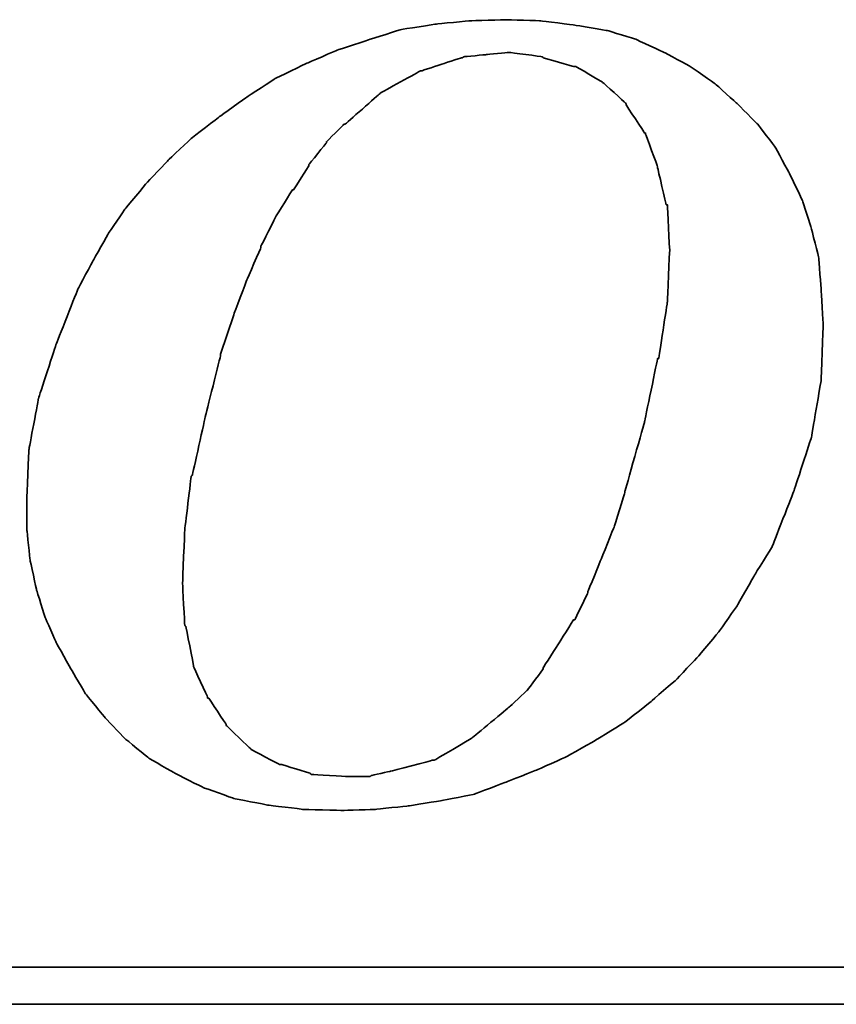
# Model space of a CAD drawing. Extents: x -57 to 243, y 96 to 458.
# Tile 41 of 46: x 226.43 to 228.27, y 128.15 to 130.37. Entities that reach past the tile are written whole.
import ezdxf

# ---------------------------------------------------------------- set-up
doc = ezdxf.new("R2010")
doc.units = 0
doc.header["$MEASUREMENT"] = 0
doc.layers.add('DIM', color=4, linetype='CONTINUOUS')
doc.layers.add('layer 1', color=7, linetype='CONTINUOUS')

# ---------------------------------------------------------------- blocks, each defined once
blk = doc.blocks.new('TBI MOTION logo(完整正式版)')
at = {"layer": 'layer 1', "color": 22, "lineweight": 35}
for points, knots in [([(35.79625, -6.98375), (35.79625, -6.98375), (36.23125, -7.43875), (36.23125, -7.43875), (36.23125, -7.43875), (36.23125, -7.43875), (36.75625, -7.87125), (36.75625, -7.87125), (36.75625, -7.87125), (36.75625, -7.87125), (37.33125, -8.20375), (37.33125, -8.20375), (37.33125, -8.20375), (37.33125, -8.20375), (37.95625, -8.51875), (37.95625, -8.51875), (37.95625, -8.51875), (37.95625, -8.51875), (38.62625, -8.75875), (38.62625, -8.75875), (38.62625, -8.75875), (38.62625, -8.75875), (39.37125, -8.90375), (39.37125, -8.90375), (39.37125, -8.90375), (39.37125, -8.90375), (40.14125, -8.99875), (40.14125, -8.99875), (40.14125, -8.99875), (40.14125, -8.99875), (41.02625, -9.02375), (41.02625, -9.02375), (41.02625, -9.02375), (41.02625, -9.02375), (41.74625, -8.99875), (41.74625, -8.99875), (41.74625, -8.99875), (41.74625, -8.99875), (42.46625, -8.92375), (42.46625, -8.92375), (42.46625, -8.92375), (42.46625, -8.92375), (43.21125, -8.80625), (43.21125, -8.80625), (43.21125, -8.80625), (43.21125, -8.80625), (43.93125, -8.66375), (43.93125, -8.66375), (43.93125, -8.66375), (43.93125, -8.66375), (44.62625, -8.39875), (44.62625, -8.39875), (44.62625, -8.39875), (44.62625, -8.39875), (45.29625, -8.13375), (45.29625, -8.13375), (45.29625, -8.13375), (45.29625, -8.13375), (45.94625, -7.84375), (45.94625, -7.84375), (45.94625, -7.84375), (45.94625, -7.84375), (46.61625, -7.46375), (46.61625, -7.46375), (46.61625, -7.46375), (46.61625, -7.46375), (47.24125, -7.07875), (47.24125, -7.07875), (47.24125, -7.07875), (47.24125, -7.07875), (47.81625, -6.62375), (47.81625, -6.62375), (47.81625, -6.62375), (47.81625, -6.62375), (48.36875, -6.14375), (48.36875, -6.14375), (48.36875, -6.14375), (48.36875, -6.14375), (48.84625, -5.64125), (48.84625, -5.64125), (48.84625, -5.64125), (48.84625, -5.64125), (49.32625, -5.06375), (49.32625, -5.06375), (49.32625, -5.06375), (49.32625, -5.06375), (49.71125, -4.51374), (49.71125, -4.51374), (49.71125, -4.51374), (49.71125, -4.51374), (50.09625, -3.83874), (50.09625, -3.83874), (50.09625, -3.83874), (50.09625, -3.83874), (50.48125, -3.21374), (50.48125, -3.21374), (50.48125, -3.21374), (50.48125, -3.21374), (50.96125, -1.99125), (50.96125, -1.99125), (50.96125, -1.99125), (50.96125, -1.99125), (51.34375, -0.81875), (51.34375, -0.81875), (51.34375, -0.81875), (51.34375, -0.81875), (51.56125, 0.45624), (51.56125, 0.45624), (51.56125, 0.45624), (51.56125, 0.45624), (51.60625, 1.67624), (51.60625, 1.67624), (51.60625, 1.67624), (51.60625, 1.67624), (51.56125, 2.44625), (51.56125, 2.44625), (51.56125, 2.44625), (51.56125, 2.44625), (51.51125, 3.14125), (51.51125, 3.14125), (51.51125, 3.14125), (51.51125, 3.14125), (51.34375, 3.81125), (51.34375, 3.81125), (51.34375, 3.81125), (51.34375, 3.81125), (51.15125, 4.41125), (51.15125, 4.41125), (51.15125, 4.41125), (51.15125, 4.41125), (50.86125, 5.01125), (50.86125, 5.01125), (50.86125, 5.01125), (50.86125, 5.01125), (50.55125, 5.58875), (50.55125, 5.58875), (50.55125, 5.58875), (50.55125, 5.58875), (50.16625, 6.09125), (50.16625, 6.09125), (50.16625, 6.09125), (50.16625, 6.09125), (49.71125, 6.54875), (49.71125, 6.54875), (49.71125, 6.54875), (49.71125, 6.54875), (49.23125, 6.98125), (49.23125, 6.98125), (49.23125, 6.98125), (49.23125, 6.98125), (48.67875, 7.36625), (48.67875, 7.36625), (48.67875, 7.36625), (48.67875, 7.36625), (48.10375, 7.67625), (48.10375, 7.67625), (48.10375, 7.67625), (48.10375, 7.67625), (47.48125, 7.96375), (47.48125, 7.96375), (47.48125, 7.96375), (47.48125, 7.96375), (46.85625, 8.15625), (46.85625, 8.15625), (46.85625, 8.15625), (46.85625, 8.15625), (46.13625, 8.27624), (46.13625, 8.27624), (46.13625, 8.27624), (46.13625, 8.27624), (45.39125, 8.37125), (45.39125, 8.37125), (45.39125, 8.37125), (45.39125, 8.37125), (44.62625, 8.39624), (44.62625, 8.39624), (44.62625, 8.39624), (44.62625, 8.39624), (43.83625, 8.37125), (43.83625, 8.37125), (43.83625, 8.37125), (43.83625, 8.37125), (43.09125, 8.30125), (43.09125, 8.30125), (43.09125, 8.30125), (43.09125, 8.30125), (42.32125, 8.18125), (42.32125, 8.18125), (42.32125, 8.18125), (42.32125, 8.18125), (41.62875, 7.96375), (41.62875, 7.96375), (41.62875, 7.96375), (41.62875, 7.96375), (40.90625, 7.72625), (40.90625, 7.72625), (40.90625, 7.72625), (40.90625, 7.72625), (40.23624, 7.43625), (40.23624, 7.43625), (40.23624, 7.43625), (40.23624, 7.43625), (39.54124, 7.10125), (39.54124, 7.10125), (39.54124, 7.10125), (39.54124, 7.10125), (38.91625, 6.69125), (38.91625, 6.69125), (38.91625, 6.69125), (38.91625, 6.69125), (38.31625, 6.26125), (38.31625, 6.26125), (38.31625, 6.26125), (38.31625, 6.26125), (37.69125, 5.78125), (37.69125, 5.78125), (37.69125, 5.78125), (37.69125, 5.78125), (37.18625, 5.30125), (37.18625, 5.30125), (37.18625, 5.30125), (37.18625, 5.30125), (36.70625, 4.79624), (36.70625, 4.79624), (36.70625, 4.79624), (36.70625, 4.79624), (36.23125, 4.22125), (36.23125, 4.22125), (36.23125, 4.22125), (36.23125, 4.22125), (35.87124, 3.69375), (35.87124, 3.69375), (35.87124, 3.69375), (35.87124, 3.69375), (35.53125, 3.09125), (35.53125, 3.09125), (35.53125, 3.09125), (35.53125, 3.09125), (35.19875, 2.47125), (35.19875, 2.47125), (35.19875, 2.47125), (35.19875, 2.47125), (34.71625, 1.24625), (34.71625, 1.24625), (34.71625, 1.24625), (34.71625, 1.24625), (34.33125, 0.06874), (34.33125, 0.06874), (34.33125, 0.06874), (34.33125, 0.06874), (34.11625, -1.07875), (34.11625, -1.07875), (34.11625, -1.07875), (34.11625, -1.07875), (34.07125, -2.15875), (34.07125, -2.15875), (34.07125, -2.15875), (34.07125, -2.15875), (34.07125, -2.85375), (34.07125, -2.85375), (34.07125, -2.85375), (34.07125, -2.85375), (34.14125, -3.50375), (34.14125, -3.50375), (34.14125, -3.50375), (34.14125, -3.50375), (34.28625, -4.17375), (34.28625, -4.17375), (34.28625, -4.17375), (34.28625, -4.17375), (34.47625, -4.77624), (34.47625, -4.77624), (34.47625, -4.77624), (34.47625, -4.77624), (34.71625, -5.32625), (34.71625, -5.32625), (34.71625, -5.32625), (34.71625, -5.32625), (35.05375, -5.92875), (35.05375, -5.92875), (35.05375, -5.92875), (35.05375, -5.92875), (35.36375, -6.45375), (35.36375, -6.45375), (35.36375, -6.45375), (35.36375, -6.45375), (35.79625, -6.98375), (35.79625, -6.98375)], [0, 0, 0, 0, 0.01388889, 0.01388889, 0.01388889, 0.0138889, 0.02777778, 0.02777778, 0.02777778, 0.02777779, 0.04166667, 0.04166667, 0.04166667, 0.04166668, 0.05555556, 0.05555556, 0.05555556, 0.05555557, 0.06944444, 0.06944444, 0.06944444, 0.06944445, 0.08333333, 0.08333333, 0.08333333, 0.08333334, 0.09722222, 0.09722222, 0.09722222, 0.09722223, 0.11111111, 0.11111111, 0.11111111, 0.11111112, 0.125, 0.125, 0.125, 0.12500001, 0.13888889, 0.13888889, 0.13888889, 0.1388889, 0.15277778, 0.15277778, 0.15277778, 0.15277779, 0.16666667, 0.16666667, 0.16666667, 0.16666668, 0.18055556, 0.18055556, 0.18055556, 0.18055557, 0.19444444, 0.19444444, 0.19444444, 0.19444445, 0.20833333, 0.20833333, 0.20833333, 0.20833334, 0.22222222, 0.22222222, 0.22222222, 0.22222223, 0.23611111, 0.23611111, 0.23611111, 0.23611112, 0.25, 0.25, 0.25, 0.25000001, 0.26388889, 0.26388889, 0.26388889, 0.2638889, 0.27777778, 0.27777778, 0.27777778, 0.27777779, 0.29166667, 0.29166667, 0.29166667, 0.29166668, 0.30555556, 0.30555556, 0.30555556, 0.30555557, 0.31944444, 0.31944444, 0.31944444, 0.31944445, 0.33333333, 0.33333333, 0.33333333, 0.33333334, 0.34722222, 0.34722222, 0.34722222, 0.34722223, 0.36111111, 0.36111111, 0.36111111, 0.36111112, 0.375, 0.375, 0.375, 0.37500001, 0.38888889, 0.38888889, 0.38888889, 0.3888889, 0.40277778, 0.40277778, 0.40277778, 0.40277779, 0.41666667, 0.41666667, 0.41666667, 0.41666668, 0.43055556, 0.43055556, 0.43055556, 0.43055557, 0.44444444, 0.44444444, 0.44444444, 0.44444445, 0.45833333, 0.45833333, 0.45833333, 0.45833334, 0.47222222, 0.47222222, 0.47222222, 0.47222223, 0.48611111, 0.48611111, 0.48611111, 0.48611112, 0.5, 0.5, 0.5, 0.50000001, 0.51388889, 0.51388889, 0.51388889, 0.5138889, 0.52777778, 0.52777778, 0.52777778, 0.52777779, 0.54166667, 0.54166667, 0.54166667, 0.54166668, 0.55555556, 0.55555556, 0.55555556, 0.55555557, 0.56944444, 0.56944444, 0.56944444, 0.56944445, 0.58333333, 0.58333333, 0.58333333, 0.58333334, 0.59722222, 0.59722222, 0.59722222, 0.59722223, 0.61111111, 0.61111111, 0.61111111, 0.61111112, 0.625, 0.625, 0.625, 0.62500001, 0.63888889, 0.63888889, 0.63888889, 0.6388889, 0.65277778, 0.65277778, 0.65277778, 0.65277779, 0.66666667, 0.66666667, 0.66666667, 0.66666668, 0.68055556, 0.68055556, 0.68055556, 0.68055557, 0.69444444, 0.69444444, 0.69444444, 0.69444445, 0.70833333, 0.70833333, 0.70833333, 0.70833334, 0.72222222, 0.72222222, 0.72222222, 0.72222223, 0.73611111, 0.73611111, 0.73611111, 0.73611112, 0.75, 0.75, 0.75, 0.75000001, 0.76388889, 0.76388889, 0.76388889, 0.7638889, 0.77777778, 0.77777778, 0.77777778, 0.77777779, 0.79166667, 0.79166667, 0.79166667, 0.79166668, 0.80555556, 0.80555556, 0.80555556, 0.80555557, 0.81944444, 0.81944444, 0.81944444, 0.81944445, 0.83333333, 0.83333333, 0.83333333, 0.83333334, 0.84722222, 0.84722222, 0.84722222, 0.84722223, 0.86111111, 0.86111111, 0.86111111, 0.86111112, 0.875, 0.875, 0.875, 0.87500001, 0.88888889, 0.88888889, 0.88888889, 0.8888889, 0.90277778, 0.90277778, 0.90277778, 0.90277779, 0.91666667, 0.91666667, 0.91666667, 0.91666668, 0.93055556, 0.93055556, 0.93055556, 0.93055557, 0.94444444, 0.94444444, 0.94444444, 0.94444445, 0.95833333, 0.95833333, 0.95833333, 0.95833334, 0.97222222, 0.97222222, 0.97222222, 0.97222223, 0.98611111, 0.98611111, 0.98611111, 0.98611112, 1, 1, 1, 1]), ([(38.33875, 1.03124), (38.33875, 1.03124), (38.62625, 1.89625), (38.62625, 1.89625), (38.62625, 1.89625), (38.62625, 1.89625), (38.91625, 2.66375), (38.91625, 2.66375), (38.91625, 2.66375), (38.91625, 2.66375), (39.22625, 3.38125), (39.22625, 3.38125), (39.22625, 3.38125), (39.22625, 3.38125), (39.22625, 3.40624), (39.22625, 3.40624), (39.22625, 3.40624), (39.22625, 3.40624), (39.56124, 4.07624), (39.56124, 4.07624), (39.56124, 4.07624), (39.56124, 4.07624), (39.92125, 4.65125), (39.92125, 4.65125), (39.92125, 4.65125), (39.92125, 4.65125), (39.94625, 4.65125), (39.94625, 4.65125), (39.94625, 4.65125), (39.94625, 4.65125), (40.28125, 5.17875), (40.28125, 5.17875), (40.28125, 5.17875), (40.28125, 5.17875), (40.28125, 5.20375), (40.28125, 5.20375), (40.28125, 5.20375), (40.28125, 5.20375), (40.66875, 5.68625), (40.66875, 5.68625), (40.66875, 5.68625), (40.66875, 5.68625), (40.66875, 5.70625), (40.66875, 5.70625), (40.66875, 5.70625), (40.66875, 5.70625), (41.05124, 6.09125), (41.05124, 6.09125), (41.05124, 6.09125), (41.05124, 6.09125), (41.07625, 6.09125), (41.07625, 6.09125), (41.07625, 6.09125), (41.07625, 6.09125), (41.84125, 6.76625), (41.84125, 6.76625), (41.84125, 6.76625), (41.84125, 6.76625), (41.86625, 6.78625), (41.86625, 6.78625), (41.86625, 6.78625), (41.86625, 6.78625), (42.73125, 7.26624), (42.73125, 7.26624), (42.73125, 7.26624), (42.73125, 7.26624), (42.75625, 7.26624), (42.75625, 7.26624), (42.75625, 7.26624), (42.75625, 7.26624), (43.18625, 7.41125), (43.18625, 7.41125), (43.18625, 7.41125), (43.18625, 7.41125), (43.64125, 7.55625), (43.64125, 7.55625), (43.64125, 7.55625), (43.64125, 7.55625), (43.66625, 7.55625), (43.66625, 7.55625), (43.66625, 7.55625), (43.66625, 7.55625), (43.69125, 7.58124), (43.69125, 7.58124), (43.69125, 7.58124), (43.69125, 7.58124), (44.19125, 7.62625), (44.19125, 7.62625), (44.19125, 7.62625), (44.19125, 7.62625), (44.67125, 7.67625), (44.67125, 7.67625), (44.67125, 7.67625), (44.67125, 7.67625), (44.69625, 7.67625), (44.69625, 7.67625), (44.69625, 7.67625), (44.69625, 7.67625), (45.41875, 7.58124), (45.41875, 7.58124), (45.41875, 7.58124), (45.41875, 7.58124), (45.44125, 7.55625), (45.44125, 7.55625), (45.44125, 7.55625), (45.44125, 7.55625), (46.11125, 7.36625), (46.11125, 7.36625), (46.11125, 7.36625), (46.11125, 7.36625), (46.13625, 7.36625), (46.13625, 7.36625), (46.13625, 7.36625), (46.13625, 7.36625), (46.15875, 7.36625), (46.15875, 7.36625), (46.15875, 7.36625), (46.15875, 7.36625), (46.73625, 7.02624), (46.73625, 7.02624), (46.73625, 7.02624), (46.73625, 7.02624), (46.76125, 7.00624), (46.76125, 7.00624), (46.76125, 7.00624), (46.76125, 7.00624), (47.24125, 6.57124), (47.24125, 6.57124), (47.24125, 6.57124), (47.24125, 6.57124), (47.26625, 6.54875), (47.26625, 6.54875), (47.26625, 6.54875), (47.26625, 6.54875), (47.26625, 6.52375), (47.26625, 6.52375), (47.26625, 6.52375), (47.26625, 6.52375), (47.67375, 5.89875), (47.67375, 5.89875), (47.67375, 5.89875), (47.67375, 5.89875), (47.69625, 5.89875), (47.69625, 5.89875), (47.69625, 5.89875), (47.69625, 5.89875), (47.69625, 5.87625), (47.69625, 5.87625), (47.69625, 5.87625), (47.69625, 5.87625), (47.96125, 5.15625), (47.96125, 5.15625), (47.96125, 5.15625), (47.96125, 5.15625), (47.96125, 5.13125), (47.96125, 5.13125), (47.96125, 5.13125), (47.96125, 5.13125), (48.15125, 4.31875), (48.15125, 4.31875), (48.15125, 4.31875), (48.15125, 4.31875), (48.17625, 4.31875), (48.17625, 4.31875), (48.17625, 4.31875), (48.17625, 4.31875), (48.17625, 4.29125), (48.17625, 4.29125), (48.17625, 4.29125), (48.17625, 4.29125), (48.22625, 3.33125), (48.22625, 3.33125), (48.22625, 3.33125), (48.22625, 3.33125), (48.22625, 3.30875), (48.22625, 3.30875), (48.22625, 3.30875), (48.22625, 3.30875), (48.17625, 2.20624), (48.17625, 2.20624), (48.17625, 2.20624), (48.17625, 2.20624), (48.17625, 2.18124), (48.17625, 2.18124), (48.17625, 2.18124), (48.17625, 2.18124), (47.98375, 0.93624), (47.98375, 0.93624), (47.98375, 0.93624), (47.98375, 0.93624), (47.96125, 0.93624), (47.96125, 0.93624), (47.96125, 0.93624), (47.96125, 0.93624), (47.67375, -0.45874), (47.67375, -0.45874), (47.67375, -0.45874), (47.67375, -0.45874), (47.24125, -1.99125), (47.24125, -1.99125), (47.24125, -1.99125), (47.24125, -1.99125), (47.24125, -2.01874), (47.24125, -2.01874), (47.24125, -2.01874), (47.24125, -2.01874), (47.00125, -2.78375), (47.00125, -2.78375), (47.00125, -2.78375), (47.00125, -2.78375), (46.71125, -3.50375), (46.71125, -3.50375), (46.71125, -3.50375), (46.71125, -3.50375), (46.42625, -4.19875), (46.42625, -4.19875), (46.42625, -4.19875), (46.42625, -4.19875), (46.42625, -4.22375), (46.42625, -4.22375), (46.42625, -4.22375), (46.42625, -4.22375), (46.13625, -4.82374), (46.13625, -4.82374), (46.13625, -4.82374), (46.13625, -4.82374), (46.11125, -4.82374), (46.11125, -4.82374), (46.11125, -4.82374), (46.11125, -4.82374), (45.77625, -5.35125), (45.77625, -5.35125), (45.77625, -5.35125), (45.77625, -5.35125), (45.44125, -5.87875), (45.44125, -5.87875), (45.44125, -5.87875), (45.44125, -5.87875), (45.44125, -5.90375), (45.44125, -5.90375), (45.44125, -5.90375), (45.44125, -5.90375), (45.10625, -6.35875), (45.10625, -6.35875), (45.10625, -6.35875), (45.10625, -6.35875), (45.08125, -6.38375), (45.08125, -6.38375), (45.08125, -6.38375), (45.08125, -6.38375), (44.69625, -6.74375), (44.69625, -6.74375), (44.69625, -6.74375), (44.69625, -6.74375), (43.88375, -7.41625), (43.88375, -7.41625), (43.88375, -7.41625), (43.88375, -7.41625), (43.85625, -7.43875), (43.85625, -7.43875), (43.85625, -7.43875), (43.85625, -7.43875), (43.04125, -7.91875), (43.04125, -7.91875), (43.04125, -7.91875), (43.04125, -7.91875), (43.01625, -7.91875), (43.01625, -7.91875), (43.01625, -7.91875), (43.01625, -7.91875), (42.99625, -7.91875), (42.99625, -7.91875), (42.99625, -7.91875), (42.99625, -7.91875), (42.08125, -8.15875), (42.08125, -8.15875), (42.08125, -8.15875), (42.08125, -8.15875), (41.65125, -8.25625), (41.65125, -8.25625), (41.65125, -8.25625), (41.65125, -8.25625), (41.62875, -8.27875), (41.62875, -8.27875), (41.62875, -8.27875), (41.62875, -8.27875), (41.60125, -8.27875), (41.60125, -8.27875), (41.60125, -8.27875), (41.60125, -8.27875), (41.12125, -8.27875), (41.12125, -8.27875), (41.12125, -8.27875), (41.12125, -8.27875), (40.35624, -8.23125), (40.35624, -8.23125), (40.35624, -8.23125), (40.35624, -8.23125), (40.33125, -8.23125), (40.33125, -8.23125), (40.33125, -8.23125), (40.33125, -8.23125), (40.30625, -8.20375), (40.30625, -8.20375), (40.30625, -8.20375), (40.30625, -8.20375), (39.68375, -8.01375), (39.68375, -8.01375), (39.68375, -8.01375), (39.68375, -8.01375), (39.66124, -8.01375), (39.66124, -8.01375), (39.66124, -8.01375), (39.66124, -8.01375), (39.63625, -8.01375), (39.63625, -8.01375), (39.63625, -8.01375), (39.63625, -8.01375), (39.01125, -7.67875), (39.01125, -7.67875), (39.01125, -7.67875), (39.01125, -7.67875), (38.98875, -7.65375), (38.98875, -7.65375), (38.98875, -7.65375), (38.98875, -7.65375), (38.48625, -7.17375), (38.48625, -7.17375), (38.48625, -7.17375), (38.48625, -7.17375), (38.45875, -7.14875), (38.45875, -7.14875), (38.45875, -7.14875), (38.45875, -7.14875), (38.45875, -7.12875), (38.45875, -7.12875), (38.45875, -7.12875), (38.45875, -7.12875), (38.07625, -6.54875), (38.07625, -6.54875), (38.07625, -6.54875), (38.07625, -6.54875), (38.05125, -6.54875), (38.05125, -6.54875), (38.05125, -6.54875), (38.05125, -6.54875), (38.05125, -6.52875), (38.05125, -6.52875), (38.05125, -6.52875), (38.05125, -6.52875), (37.74125, -5.85375), (37.74125, -5.85375), (37.74125, -5.85375), (37.74125, -5.85375), (37.74125, -5.82875), (37.74125, -5.82875), (37.74125, -5.82875), (37.74125, -5.82875), (37.57375, -4.96875), (37.57375, -4.96875), (37.57375, -4.96875), (37.57375, -4.96875), (37.54625, -4.94375), (37.54625, -4.94375), (37.54625, -4.94375), (37.54625, -4.94375), (37.50125, -4.03375), (37.50125, -4.03375), (37.50125, -4.03375), (37.50125, -4.03375), (37.50125, -4.00875), (37.50125, -4.00875), (37.50125, -4.00875), (37.50125, -4.00875), (37.54625, -2.85375), (37.54625, -2.85375), (37.54625, -2.85375), (37.54625, -2.85375), (37.69125, -1.65875), (37.69125, -1.65875), (37.69125, -1.65875), (37.69125, -1.65875), (37.71624, -1.63375), (37.71624, -1.63375), (37.71624, -1.63375), (37.71624, -1.63375), (38.00375, -0.33875), (38.00375, -0.33875), (38.00375, -0.33875), (38.00375, -0.33875), (38.33875, 1.00624), (38.33875, 1.00624), (38.33875, 1.00624), (38.33875, 1.00624), (38.33875, 1.03124), (38.33875, 1.03124)], [0, 0, 0, 0, 0.01010101, 0.01010101, 0.01010101, 0.01010102, 0.02020202, 0.02020202, 0.02020202, 0.02020203, 0.03030303, 0.03030303, 0.03030303, 0.03030304, 0.04040404, 0.04040404, 0.04040404, 0.04040405, 0.05050505, 0.05050505, 0.05050505, 0.05050506, 0.06060606, 0.06060606, 0.06060606, 0.06060607, 0.07070707, 0.07070707, 0.07070707, 0.07070708, 0.08080808, 0.08080808, 0.08080808, 0.08080809, 0.09090909, 0.09090909, 0.09090909, 0.0909091, 0.1010101, 0.1010101, 0.1010101, 0.10101011, 0.11111111, 0.11111111, 0.11111111, 0.11111112, 0.12121212, 0.12121212, 0.12121212, 0.12121213, 0.13131313, 0.13131313, 0.13131313, 0.13131314, 0.14141414, 0.14141414, 0.14141414, 0.14141415, 0.15151515, 0.15151515, 0.15151515, 0.15151516, 0.16161616, 0.16161616, 0.16161616, 0.16161617, 0.17171717, 0.17171717, 0.17171717, 0.17171718, 0.18181818, 0.18181818, 0.18181818, 0.18181819, 0.19191919, 0.19191919, 0.19191919, 0.1919192, 0.2020202, 0.2020202, 0.2020202, 0.20202021, 0.21212121, 0.21212121, 0.21212121, 0.21212122, 0.22222222, 0.22222222, 0.22222222, 0.22222223, 0.23232323, 0.23232323, 0.23232323, 0.23232324, 0.24242424, 0.24242424, 0.24242424, 0.24242425, 0.25252525, 0.25252525, 0.25252525, 0.25252526, 0.26262626, 0.26262626, 0.26262626, 0.26262627, 0.27272727, 0.27272727, 0.27272727, 0.27272728, 0.28282828, 0.28282828, 0.28282828, 0.28282829, 0.29292929, 0.29292929, 0.29292929, 0.2929293, 0.3030303, 0.3030303, 0.3030303, 0.30303031, 0.31313131, 0.31313131, 0.31313131, 0.31313132, 0.32323232, 0.32323232, 0.32323232, 0.32323233, 0.33333333, 0.33333333, 0.33333333, 0.33333334, 0.34343434, 0.34343434, 0.34343434, 0.34343435, 0.35353535, 0.35353535, 0.35353535, 0.35353536, 0.36363636, 0.36363636, 0.36363636, 0.36363637, 0.37373737, 0.37373737, 0.37373737, 0.37373738, 0.38383838, 0.38383838, 0.38383838, 0.38383839, 0.39393939, 0.39393939, 0.39393939, 0.3939394, 0.4040404, 0.4040404, 0.4040404, 0.40404041, 0.41414141, 0.41414141, 0.41414141, 0.41414142, 0.42424242, 0.42424242, 0.42424242, 0.42424243, 0.43434343, 0.43434343, 0.43434343, 0.43434344, 0.44444444, 0.44444444, 0.44444444, 0.44444445, 0.45454545, 0.45454545, 0.45454545, 0.45454546, 0.46464646, 0.46464646, 0.46464646, 0.46464647, 0.47474747, 0.47474747, 0.47474747, 0.47474748, 0.48484848, 0.48484848, 0.48484848, 0.48484849, 0.49494949, 0.49494949, 0.49494949, 0.4949495, 0.50505051, 0.50505051, 0.50505051, 0.50505052, 0.51515152, 0.51515152, 0.51515152, 0.51515153, 0.52525253, 0.52525253, 0.52525253, 0.52525254, 0.53535354, 0.53535354, 0.53535354, 0.53535355, 0.54545455, 0.54545455, 0.54545455, 0.54545456, 0.55555556, 0.55555556, 0.55555556, 0.55555557, 0.56565657, 0.56565657, 0.56565657, 0.56565658, 0.57575758, 0.57575758, 0.57575758, 0.57575759, 0.58585859, 0.58585859, 0.58585859, 0.5858586, 0.5959596, 0.5959596, 0.5959596, 0.59595961, 0.60606061, 0.60606061, 0.60606061, 0.60606062, 0.61616162, 0.61616162, 0.61616162, 0.61616163, 0.62626263, 0.62626263, 0.62626263, 0.62626264, 0.63636364, 0.63636364, 0.63636364, 0.63636365, 0.64646465, 0.64646465, 0.64646465, 0.64646466, 0.65656566, 0.65656566, 0.65656566, 0.65656567, 0.66666667, 0.66666667, 0.66666667, 0.66666668, 0.67676768, 0.67676768, 0.67676768, 0.67676769, 0.68686869, 0.68686869, 0.68686869, 0.6868687, 0.6969697, 0.6969697, 0.6969697, 0.69696971, 0.70707071, 0.70707071, 0.70707071, 0.70707072, 0.71717172, 0.71717172, 0.71717172, 0.71717173, 0.72727273, 0.72727273, 0.72727273, 0.72727274, 0.73737374, 0.73737374, 0.73737374, 0.73737375, 0.74747475, 0.74747475, 0.74747475, 0.74747476, 0.75757576, 0.75757576, 0.75757576, 0.75757577, 0.76767677, 0.76767677, 0.76767677, 0.76767678, 0.77777778, 0.77777778, 0.77777778, 0.77777779, 0.78787879, 0.78787879, 0.78787879, 0.7878788, 0.7979798, 0.7979798, 0.7979798, 0.79797981, 0.80808081, 0.80808081, 0.80808081, 0.80808082, 0.81818182, 0.81818182, 0.81818182, 0.81818183, 0.82828283, 0.82828283, 0.82828283, 0.82828284, 0.83838384, 0.83838384, 0.83838384, 0.83838385, 0.84848485, 0.84848485, 0.84848485, 0.84848486, 0.85858586, 0.85858586, 0.85858586, 0.85858587, 0.86868687, 0.86868687, 0.86868687, 0.86868688, 0.87878788, 0.87878788, 0.87878788, 0.87878789, 0.88888889, 0.88888889, 0.88888889, 0.8888889, 0.8989899, 0.8989899, 0.8989899, 0.89898991, 0.90909091, 0.90909091, 0.90909091, 0.90909092, 0.91919192, 0.91919192, 0.91919192, 0.91919193, 0.92929293, 0.92929293, 0.92929293, 0.92929294, 0.93939394, 0.93939394, 0.93939394, 0.93939395, 0.94949495, 0.94949495, 0.94949495, 0.94949496, 0.95959596, 0.95959596, 0.95959596, 0.95959597, 0.96969697, 0.96969697, 0.96969697, 0.96969698, 0.97979798, 0.97979798, 0.97979798, 0.97979799, 0.98989899, 0.98989899, 0.98989899, 0.989899, 1, 1, 1, 1]), ([(75.90875, -9.47875), (75.90875, -9.47875), (75.90875, -12.28625), (75.90875, -12.28625), (75.90875, -12.28625), (75.90875, -12.28625), (75.90875, -12.47875), (75.90875, -12.47875), (75.90875, -12.47875), (75.90875, -12.47875), (75.71625, -12.47875), (75.71625, -12.47875), (75.71625, -12.47875), (75.71625, -12.47875), (-88.32875, -12.47875), (-88.32875, -12.47875), (-88.32875, -12.47875), (-88.32875, -12.47875), (-88.32875, -13.29375), (-88.32875, -13.29375), (-88.32875, -13.29375), (-88.32875, -13.29375), (82.89125, -13.29375), (82.89125, -13.29375), (82.89125, -13.29375), (82.89125, -13.29375), (75.90875, -9.47875), (75.90875, -9.47875)], [0, 0, 0, 0, 0.14285714, 0.14285714, 0.14285714, 0.14285715, 0.28571429, 0.28571429, 0.28571429, 0.2857143, 0.42857143, 0.42857143, 0.42857143, 0.42857144, 0.57142857, 0.57142857, 0.57142857, 0.57142858, 0.71428571, 0.71428571, 0.71428571, 0.71428572, 0.85714286, 0.85714286, 0.85714286, 0.85714287, 1, 1, 1, 1])]:
    blk.add_open_spline(points, degree=3, knots=knots, dxfattribs=at)

msp = doc.modelspace()

# ---------------------------------------------------------------- block references
at = {"layer": 'DIM', "color": 7, "xscale": 0.1021636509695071, "yscale": 0.1021636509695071, "zscale": 0.1021636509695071}
msp.add_blockref('TBI MOTION logo(完整正式版)', (222.965, 129.5093), dxfattribs=at)

doc.saveas('drawing.dxf')
